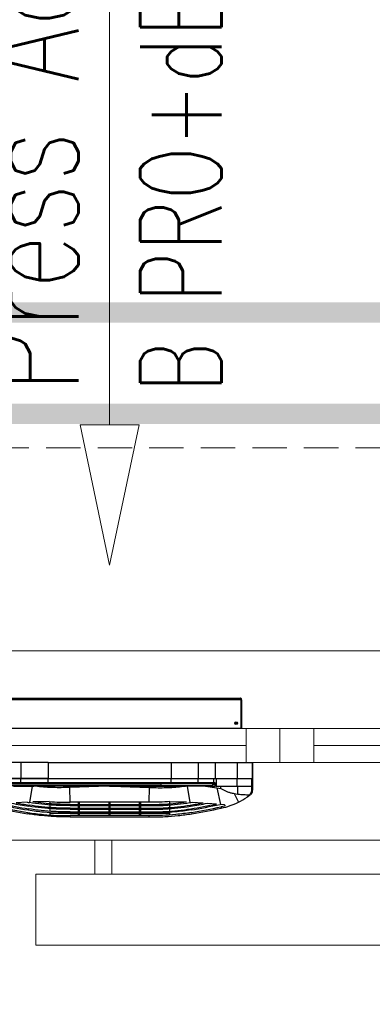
# Model space of a CAD drawing. Header units: millimetres. Extents: x -53179 to 121817, y -123620 to 254214.
# Tile 179 of 256: x 30916 to 31437, y 12397 to 13853. Entities that reach past the tile are written whole.
import ezdxf
from ezdxf import colors
from ezdxf.entities.mleader import LeaderData, LeaderLine
from ezdxf.math import Vec2, Vec3

# ---------------------------------------------------------------- set-up
doc = ezdxf.new("R2010")
doc.units = ezdxf.units.MM
doc.linetypes.add('xref_ACAD-LSN_dyspozytornia_PW_rzuty_12$0$DASHED', pattern=[19.05, 12.7, -6.35])
doc.layers.add('_BV_NAWIEWNIK_OKIENNY', color=3, linetype='Continuous')
doc.layers.add('WM_opis', color=7, linetype='Continuous')
for name, color, linetype, lineweight in [('_BV_OPIS', 6, 'Continuous', 13), ('xref', 8, 'Continuous', 13), ('xref_ACAD-LSN_dyspozytornia_PW_rzuty_12$0$A okna wyposazenie', 8, 'Continuous', 9), ('xref_ACAD-LSN_dyspozytornia_PW_rzuty_12$0$A okna zewnetrzne', 8, 'Continuous', 9), ('xref_ACAD-LSN_dyspozytornia_PW_rzuty_12$0$A widok wyżej', 8, 'xref_ACAD-LSN_dyspozytornia_PW_rzuty_12$0$DASHED', 9), ('xref_ACAD-LSN_dyspozytornia_PW_rzuty_12$0$A zakres', 8, 'Continuous', 13), ('xref_ACAD-LSN_dyspozytornia_PW_rzuty_12$0$IS grzejniki', 8, 'Continuous', 9)]:
    doc.layers.add(name, color=color, linetype=linetype, lineweight=lineweight)
doc.styles.get("Standard").update_dxf_attribs({"font": 'arial.ttf'})
doc.styles.add('xref_ACAD-LSN_dyspozytornia_PW_rzuty_12$0$STYL ASA', font='ARIALN.TTF')

# ---------------------------------------------------------------- blocks, each defined once
blk = doc.blocks.new('xref_ACAD-LSN_dyspozytornia_PW_rzuty_12$0$blok do okna')
for points in [[(28.5, 2.5), (33.5, 2.5), (33.5, -2.5), (28.5, -2.5)], [(33.5, 2.5), (38.5, 2.5), (38.5, -2.5), (33.5, -2.5)]]:
    blk.add_lwpolyline(points, close=True)
for points in [[(-78.5, 0), (28.5, 0)], [(38.5, 0), (78.5, 0)]]:
    blk.add_lwpolyline(points)
blk = doc.blocks.new('press aqustic + Bpro+dbr press_2')
at = {"layer": '_BV_NAWIEWNIK_OKIENNY', "linetype": 'Continuous', "lineweight": 25}
for p, q in [((50, -193.9), (50, 193.9)), ((92.7, -193.9), (92.7, 193.9)), ((93.5, 192), (93.5, -192)), ((94.5, 192), (94.5, -192)), ((95, 192.7), (95, -192.7)), ((-34, 152.7), (-34, 131)), ((-33.4, 149.1), (-33.4, -75.9)), ((-31.4, 149.1), (-31.4, -75.9)), ((-31.1, 6), (-31.1, 154.9)), ((-31, 155), (-31, 6)), ((-30.2, -147), (-30.2, 147)), ((-30, 131), (-30, 154.1)), ((-24, 131), (-24, 155.8)), ((-24, 154.1), (-24, 131)), ((0, 131), (0, 155.8)), ((-58.8, 122), (-59.7, 138.2)), ((-35, 141.8), (-35, 114.5)), ((-30, 131), (-24, 131)), ((-30, 91), (-30, 131)), ((0, 131), (-24, 131)), ((-24, 91), (-24, 131)), ((-24, 131), (-24, 91)), ((0, 91), (0, 131)), ((-73.9, 120.9), (-75.9, 121.2)), ((-68.5, 120), (-70.2, 120.3)), ((-63.1, 119.1), (-64.8, 119.4)), ((-35, 114.5), (-59.3, 118.5)), ((-34, 131), (-35, 131)), ((-34, 131), (-34, 91)), ((-58, 89.2), (-58.4, 113.6)), ((-35, 114.5), (-35, 112.2)), ((-35, 0), (-35, 112.2)), ((-73.8, 88.5), (-77.7, 88.5)), ((-73.9, 88.5), (-77.7, 88.5)), ((-75, 88.5), (-75, 46)), ((-73.9, 88.5), (-73.9, 88.5)), ((-68.4, 88.5), (-72.2, 88.5)), ((-68.3, 88.5), (-72.1, 88.5)), ((-62.9, 88.5), (-66.7, 88.5)), ((-62.8, 88.5), (-66.6, 88.5)), ((-58, 88.5), (-61.2, 88.5)), ((-58, 88.5), (-61.1, 88.5)), ((-34, 91), (-35, 91)), ((-34, 91), (-34, -91)), ((-30, 91), (-24, 91)), ((-30, -91), (-30, 91)), ((0, 91), (-24, 91)), ((-24, 91), (-24, -91)), ((0, 91), (0, -91)), ((-80.5, 58.3), (-78.5, 58.3)), ((-80.5, 58.3), (-80.5, -58.3)), ((-78.5, 58.3), (-78.5, 58.3)), ((-78.5, -58.3), (-78.5, 58.3)), ((-74.7, 58.3), (-73, 58.4)), ((-74.7, 58.3), (-74.7, 58.3)), ((-74.7, -58.3), (-74.7, 58.3)), ((-73, 58.4), (-73, 58.4)), ((-73, 58.4), (-73, -58.4)), ((-69.2, 58.4), (-67.5, 58.4)), ((-69.2, 58.4), (-69.2, 58.4)), ((-69.2, 58.4), (-69.2, -58.4)), ((-67.5, 58.4), (-67.5, 58.4)), ((-67.5, 58.4), (-67.5, -58.4)), ((-63.7, 58.5), (-63.7, 58.5)), ((-63.7, 58.5), (-62, 58.5)), ((-63.7, 58.5), (-63.7, -58.5)), ((-62, 58.5), (-62, 58.5)), ((-62, 58.5), (-62, -58.5)), ((-58.8, 58.5), (-36.9, 58.7)), ((-58.8, -58.5), (-58.8, 58.5)), ((-31.1, 61.7), (-31.4, 61.7)), ((-31.4, 58.3), (-31.1, 58.3)), ((-78.5, 46), (-74.7, 46)), ((-78.5, 44.4), (-74.7, 44.4)), ((-75, 44.4), (-75, 0.8)), ((-73, 46), (-69.2, 46)), ((-73, 44.4), (-69.2, 44.4)), ((-67.5, 46), (-63.7, 46)), ((-67.5, 44.4), (-63.7, 44.4)), ((-62, 46), (-58.8, 46)), ((-62, 44.4), (-58.8, 44.4)), ((-34, 42.6), (-33.4, 42.6)), ((-34, 30.6), (-33.4, 30.6)), ((-78.5, 0.8), (-74.7, 0.8)), ((-73, 0.8), (-69.2, 0.8)), ((-67.5, 0.8), (-63.7, 0.8)), ((-62, 0.8), (-58.8, 0.8)), ((-31.1, 1.7), (-31.4, 1.7)), ((-31.1, 2), (-31.1, 4.1)), ((-31, 2), (-31.1, 2)), ((-31.1, -2), (-31.1, 2)), ((-31, 6), (-30.2, 6)), ((-30.2, 4), (-31, 4)), ((-31, 4), (-31, 2)), ((-31, 2), (-31, -2)), ((-30.2, 2), (-31, 2)), ((-78.5, -0.8), (-74.7, -0.8)), ((-75, -0.8), (-75, -44.4)), ((-73, -0.8), (-69.2, -0.8)), ((-67.5, -0.8), (-63.7, -0.8)), ((-62, -0.8), (-58.8, -0.8)), ((-35, 0), (-35, -112.2)), ((-31.4, -1.7), (-31.1, -1.7)), ((-31, -2), (-31.1, -2)), ((-31.1, -4.1), (-31.1, -2)), ((-31.1, -154.9), (-31.1, -6)), ((-31, -2), (-31, -4)), ((-31, -2), (-30.2, -2)), ((-31, -4), (-30.2, -4)), ((-31, -6), (-31, -155)), ((-30.2, -6), (-31, -6)), ((-78.5, -44.4), (-74.7, -44.4)), ((-78.5, -46), (-74.7, -46)), ((-75, -46), (-75, -88.5)), ((-73, -44.4), (-69.2, -44.4)), ((-73, -46), (-69.2, -46)), ((-67.5, -44.4), (-63.7, -44.4)), ((-67.5, -46), (-63.7, -46)), ((-62, -44.4), (-58.8, -44.4)), ((-62, -46), (-58.8, -46)), ((-80.5, -58.3), (-78.5, -58.3)), ((-78.5, -58.3), (-78.5, -58.3)), ((-74.7, -58.3), (-74.7, -58.3)), ((-74.7, -58.3), (-73, -58.4)), ((-73, -58.4), (-73, -58.4)), ((-69.2, -58.4), (-69.2, -58.4)), ((-69.2, -58.4), (-67.5, -58.4)), ((-67.5, -58.4), (-67.5, -58.4)), ((-63.7, -58.5), (-63.7, -58.5)), ((-63.7, -58.5), (-62, -58.5)), ((-62, -58.5), (-62, -58.5)), ((-58.8, -58.5), (-36.9, -58.7)), ((-31.1, -58.3), (-31.4, -58.3)), ((-31.4, -61.7), (-31.1, -61.7)), ((-31.4, -75.9), (-33.4, -75.9)), ((-73.9, -88.5), (-77.7, -88.5)), ((-73.8, -88.5), (-77.7, -88.5)), ((-73.9, -88.5), (-73.9, -88.5)), ((-68.4, -88.5), (-72.2, -88.5)), ((-68.3, -88.5), (-72.1, -88.5)), ((-62.9, -88.5), (-66.7, -88.5)), ((-62.8, -88.5), (-66.6, -88.5)), ((-58, -88.5), (-61.2, -88.5)), ((-58, -88.5), (-61.1, -88.5)), ((-58, -89.2), (-58.4, -113.6)), ((-34, -91), (-35, -91)), ((-34, -91), (-34, -131)), ((-30, -131), (-30, -91)), ((-30, -91), (-24, -91)), ((0, -91), (-24, -91)), ((-24, -91), (-24, -131)), ((-24, -91), (-24, -130.9)), ((0, -91), (0, -131)), ((-35, -114.5), (-59.3, -118.5)), ((-35, -114.5), (-35, -112.2)), ((-35, -141.8), (-35, -114.5)), ((-73.9, -120.9), (-75.9, -121.3)), ((-68.5, -120), (-70.2, -120.3)), ((-63.1, -119.1), (-64.8, -119.4)), ((-58.8, -122), (-59.7, -138.2)), ((-34, -131), (-35, -131)), ((-34, -131), (-34, -152.7)), ((-24, -130.9), (-24, -130.9)), ((-24, -130.9), (-24, -131)), ((-24, -130.9), (-24, -131)), ((-60.2, -144.6), (-61.4, -157.8)), ((-35, -141.8), (-37.7, -158.5)), ((-35, -141.8), (-35, -155.7)), ((-30, -131), (-24, -131)), ((-30, -154.1), (-30, -131)), ((0, -131), (-24, -131)), ((-24, -131), (-24, -155.8)), ((-24, -131), (-24, -154.1)), ((0, -131), (0, -155.8)), ((-37.7, -158.5), (-62.1, -163.8)), ((-37.7, -158.5), (-38.5, -164.4)), ((-32, -155.7), (-35, -155.7)), ((-35, -155.7), (-35, -155.8)), ((-35, -157.5), (-35, -155.8)), ((-35, -155.8), (-30, -155.8)), ((-24, -157.5), (-35, -157.5)), ((-34, -152.7), (-32, -152.7)), ((-32, -152.7), (-32, -155.7)), ((-30, -155.7), (-32, -155.7)), ((-31.1, -154.9), (-31, -155)), ((-31, -155), (-30, -155)), ((-30, -147), (-30.2, -147)), ((-30, -154.1), (-24, -154.1)), ((-30, -155.8), (-30, -154.1)), ((-24, -154.1), (-24, -157.5)), ((0, -155.8), (-24, -155.8)), ((-24, -155.8), (-24, -188.4)), ((0, -155.8), (0, -188.4)), ((-65.6, -164.6), (-67.6, -165)), ((-64.5, -169.6), (-65.6, -164.6)), ((-62.7, -169.6), (-62.1, -163.8)), ((-62.1, -163.8), (-62, -163.2)), ((-38.5, -164.4), (-35, -164.4)), ((-35, -164.4), (-35, -189.6)), ((-46, -184.1), (-58.8, -190.4)), ((-46, -184.1), (-46.8, -189.6)), ((-35, -188.5), (-24, -188.5)), ((0, -188.4), (-24, -188.4)), ((-48.8, -206.9), (-51.5, -203.1)), ((-46.8, -189.6), (-35, -189.6)), ((-35, -189.6), (-35, -210)), ((92.7, -193.9), (50, -193.9)), ((50, -195), (50, -194)), ((92.7, -194), (50, -194)), ((92.7, -195), (50, -195)), ((52.5, -194), (52.5, -193.9)), ((67.5, -194), (67.5, -193.9)), ((92.7, -195), (92.7, -194)), ((94.5, -192), (93.5, -192)), ((-40.7, -210.2), (-35, -210.2)), ((-40.7, -211), (-40.7, -210.2)), ((-35, -211), (-40.7, -211)), ((-35, -210), (-24, -210.1)), ((-35, -211.1), (-35, -210)), ((-24, -211.3), (-35, -211.1)), ((-24, -210.1), (-24, -211.3)), ((0, -210.6), (-24, -210.6)), ((0, -210.8), (-24, -210.8)), ((0, -211), (-24, -211)), ((0, -211), (-24, -211))]:
    blk.add_line(p, q, dxfattribs=at)
at = {"layer": '_BV_NAWIEWNIK_OKIENNY', "linetype": 'Continuous', "lineweight": 25, "flags": 128}
for points in [[(-31.4, 44.6), (-31.3, 44.5), (-31.1, 44.3)], [(-31.1, -44.3), (-31.3, -44.5), (-31.4, -44.6)]]:
    blk.add_lwpolyline(points, dxfattribs=at)
at = {"layer": '_BV_NAWIEWNIK_OKIENNY', "linetype": 'Continuous', "lineweight": 25}
for centre, radius in [((57.9, -187), 2.1), ((58, -187), 1.1)]:
    blk.add_circle(centre, radius, dxfattribs=at)
for centre, radius, start, end in [((823, -28.1), 911.3, 167.7689, 170.5698), ((823, -28.1), 909.3, 167.7689, 170.5698), ((823, -28.1), 905.5, 167.804, 170.5698), ((823, -28.1), 903.8, 168.1346, 170.5698), ((823, -28.1), 900, 168.9399, 170.5698), ((823, -28.1), 898.3, 169.337, 170.5698), ((823, -28.1), 894.5, 170.3399, 170.5698), ((-32.4, 43.4), 1.6, 128.6822, 180), ((-32.4, -43.4), 1.6, 180, 231.3178), ((823, 28.1), 911.3, 189.4302, 192.2311), ((823, 28.1), 909.3, 189.4302, 192.2311), ((823, 28.1), 905.5, 189.4302, 192.196), ((823, 28.1), 903.8, 189.4302, 191.8654), ((823, 28.1), 900, 189.4302, 191.0601), ((823, 28.1), 898.3, 189.4302, 190.663), ((823, 28.1), 894.5, 189.4302, 189.6601), ((42.6, -141.1), 112.7, 192.2311, 205.8953), ((36.6, -144), 106.1, 205.8953, 213.8327), ((-48.8, -206.4), 0.554, 268.9, 311.1513)]:
    blk.add_arc(centre, radius, start, end, dxfattribs=at)
for points, knots in [([(-80.5, 58.3), (-80.5, 62.1), (-80.6, 69.9), (-80.1, 84.3), (-78.9, 101.4), (-76.9, 114.6), (-75.9, 121.2)], [0, 0, 0, 0, 0.183274, 0.36676, 0.682835, 1, 1, 1, 1]), ([(-73.9, 120.9), (-74.5, 117.1), (-75.8, 109.4), (-77.3, 95.1), (-78.5, 78), (-78.5, 64.9), (-78.5, 58.3)], [0, 0, 0, 0, 0.186137, 0.372497, 0.685718, 1, 1, 1, 1]), ([(-70.2, 120.3), (-70.8, 116.4), (-72, 108.7), (-73.6, 94.6), (-74.7, 77.7), (-74.7, 64.8), (-74.7, 58.3)], [0, 0, 0, 0, 0.1881273, 0.3764839, 0.6877208, 1, 1, 1, 1]), ([(-73, 58.4), (-73, 62.3), (-73.1, 70.1), (-72.6, 84.3), (-71.4, 101), (-69.5, 113.7), (-68.5, 120)], [0, 0, 0, 0, 0.189032, 0.378296, 0.688631, 1, 1, 1, 1]), ([(-69.2, 58.4), (-69.2, 62.3), (-69.3, 70.1), (-68.8, 84.2), (-67.6, 100.7), (-65.7, 113.2), (-64.8, 119.4)], [0, 0, 0, 0, 0.1910852, 0.3824111, 0.6906982, 1, 1, 1, 1]), ([(-67.5, 58.4), (-67.5, 62.3), (-67.6, 70.1), (-67.1, 84.2), (-65.9, 100.5), (-64, 112.9), (-63.1, 119.1)], [0, 0, 0, 0, 0.1920186, 0.3842817, 0.6916378, 1, 1, 1, 1]), ([(-63.7, 58.5), (-63.7, 62.4), (-63.8, 70.2), (-63.3, 84.1), (-62.1, 100.3), (-60.3, 112.4), (-59.3, 118.5)], [0, 0, 0, 0, 0.194139, 0.388531, 0.693772, 1, 1, 1, 1]), ([(-62, 58.5), (-62, 62.4), (-62.1, 70.2), (-61.6, 83.3), (-60.6, 97.8), (-59.1, 108.4), (-58.4, 113.6)], [0, 0, 0, 0, 0.211434, 0.423147, 0.71122, 1, 1, 1, 1]), ([(-36.9, 58.7), (-37, 61.1), (-37.3, 67.4), (-37.4, 77.5), (-37.1, 89.1), (-36.3, 100.6), (-35.4, 108.3), (-35, 112.2)], [0, 0, 0, 0, 0.133724, 0.35013, 0.566862, 0.783268, 1, 1, 1, 1]), ([(-58, 89.2), (-58.3, 84.1), (-58.9, 73.8), (-58.8, 63.6), (-58.8, 58.5)], [0, 0, 0, 0, 0.505764, 1, 1, 1, 1]), ([(-35, 0), (-35, 0.8), (-35.7, 20.4), (-36.3, 40), (-36.9, 58.7)], [0, 0, 0, 0, 0.0415248, 1, 1, 1, 1]), ([(-31.1, 4.1), (-31.1, 4.2), (-31.1, 4.2), (-31.1, 4.6), (-31.1, 5), (-31.1, 5.2), (-31.1, 5.4), (-31.1, 5.6), (-31.1, 5.7), (-31.1, 5.9), (-31.1, 6), (-31.1, 6)], [0, 0, 0, 0, 0.471273, 0.722757, 0.810803, 0.871427, 0.913618, 0.956119, 0.973585, 0.991232, 1, 1, 1, 1]), ([(-31, 6), (-31, 6), (-31, 6), (-31, 5.8), (-31, 5.7), (-31, 5.5), (-31, 5.3), (-31, 5.1), (-31, 4.9), (-31, 4.5), (-31, 4.1), (-31, 4.1), (-31, 4)], [0, 0, 0, 0, 0.000006, 0.011599, 0.032589, 0.051607, 0.095508, 0.138008, 0.198568, 0.285974, 0.534723, 1, 1, 1, 1]), ([(-35, 0), (-35, -0.8), (-35.7, -20.4), (-36.3, -40), (-36.9, -58.7)], [0, 0, 0, 0, 0.0415248, 1, 1, 1, 1]), ([(-31.1, -6), (-31.1, -6), (-31.1, -5.9), (-31.1, -5.7), (-31.1, -5.4), (-31.1, -5), (-31.1, -4.6), (-31.1, -4.4), (-31.1, -4.2), (-31.1, -4.1), (-31.1, -4.1)], [0, 0, 0, 0, 0.010263, 0.024712, 0.05301, 0.150104, 0.364602, 0.58, 0.682132, 1, 1, 1, 1]), ([(-31, -4), (-31, -4), (-31, -4), (-31, -4.1), (-31, -4.5), (-31, -4.9), (-31, -5.3), (-31, -5.7), (-31, -5.8), (-31, -6), (-31, -6), (-31, -6)], [0, 0, 0, 0, 0.000006, 0.414579, 0.627947, 0.840428, 0.938793, 0.969322, 0.986513, 0.999994, 1, 1, 1, 1]), ([(-80.5, -58.3), (-80.5, -62.1), (-80.6, -69.9), (-80.1, -84.3), (-78.9, -101.4), (-76.9, -114.6), (-75.9, -121.3)], [0, 0, 0, 0, 0.183274, 0.36676, 0.682835, 1, 1, 1, 1]), ([(-73.9, -120.9), (-74.5, -117.1), (-75.8, -109.4), (-77.3, -95.1), (-78.5, -78), (-78.5, -64.9), (-78.5, -58.3)], [0, 0, 0, 0, 0.186137, 0.372497, 0.685718, 1, 1, 1, 1]), ([(-70.2, -120.3), (-70.8, -116.4), (-72, -108.7), (-73.6, -94.6), (-74.7, -77.7), (-74.7, -64.8), (-74.7, -58.3)], [0, 0, 0, 0, 0.1881273, 0.3764839, 0.6877208, 1, 1, 1, 1]), ([(-73, -58.4), (-73, -62.3), (-73.1, -70.1), (-72.6, -84.3), (-71.4, -101), (-69.5, -113.7), (-68.5, -120)], [0, 0, 0, 0, 0.1890316, 0.3782959, 0.6886311, 1, 1, 1, 1]), ([(-69.2, -58.4), (-69.2, -62.3), (-69.3, -70.1), (-68.8, -84.2), (-67.6, -100.7), (-65.7, -113.2), (-64.8, -119.4)], [0, 0, 0, 0, 0.191085, 0.382411, 0.690698, 1, 1, 1, 1]), ([(-67.5, -58.4), (-67.5, -62.3), (-67.6, -70.1), (-67.1, -84.2), (-65.9, -100.5), (-64, -112.9), (-63.1, -119.1)], [0, 0, 0, 0, 0.192019, 0.384282, 0.691638, 1, 1, 1, 1]), ([(-63.7, -58.5), (-63.7, -62.4), (-63.8, -70.2), (-63.3, -84.1), (-62.1, -100.3), (-60.3, -112.4), (-59.3, -118.5)], [0, 0, 0, 0, 0.194139, 0.388531, 0.693772, 1, 1, 1, 1]), ([(-62, -58.5), (-62, -62.4), (-62.1, -70.2), (-61.6, -83.3), (-60.6, -97.8), (-59.1, -108.4), (-58.4, -113.6)], [0, 0, 0, 0, 0.211434, 0.423147, 0.71122, 1, 1, 1, 1]), ([(-58, -89.2), (-58.3, -84.1), (-58.9, -73.8), (-58.8, -63.6), (-58.8, -58.5)], [0, 0, 0, 0, 0.505764, 1, 1, 1, 1]), ([(-36.9, -58.7), (-37, -61.1), (-37.3, -67.4), (-37.4, -77.5), (-37.1, -89.1), (-36.3, -100.6), (-35.4, -108.3), (-35, -112.2)], [0, 0, 0, 0, 0.133724, 0.35013, 0.566862, 0.783268, 1, 1, 1, 1]), ([(-35, -157.5), (-35, -167.8), (-35, -178.2), (-35, -188.5), (-35, -188.5), (-35, -188.5), (-35, -188.5)], [0.00164746, 0.00164746, 0.00164746, 0.00164746, 0.03274507, 0.03274507, 0.03274507, 0.03274564, 0.03274564, 0.03274564, 0.03274564]), ([(-62.7, -169.6), (-62.7, -169.7), (-62.8, -169.9), (-63, -170.1), (-63.2, -170.3), (-63.5, -170.4), (-63.8, -170.3), (-64.1, -170.2), (-64.3, -170), (-64.4, -169.8), (-64.5, -169.7), (-64.5, -169.6)], [0, 0, 0, 0, 0.117992, 0.235934, 0.357144, 0.482427, 0.609666, 0.735616, 0.857466, 0.974436, 1, 1, 1, 1]), ([(-38.5, -164.4), (-39.3, -165.6), (-40.8, -168.2), (-42.6, -172.2), (-44.2, -176.5), (-45.3, -180.5), (-45.8, -183), (-46, -184.1)], [0, 0, 0, 0, 0.206803, 0.413739, 0.627676, 0.841663, 1, 1, 1, 1]), ([(-35, -188.5), (-35, -188.5), (-35, -188.5), (-35, -188.5), (-35, -190.3), (-35, -192.1), (-35, -195.7), (-35, -197.5), (-35, -202.9), (-35, -206.5), (-35, -210)], [0.016038, 0.016038, 0.016038, 0.016038, 0.016065, 0.016065, 0.016065, 0.273121, 0.273121, 0.530176, 0.530176, 1.044287, 1.044287, 1.044287, 1.044287]), ([(-24, -188.4), (-24, -189.9), (-24, -192.8), (-24, -197.1), (-24, -201.4), (-24, -205.8), (-24, -208.9), (-24, -210.6)], [0, 0, 0, 0, 0.1949738, 0.3966174, 0.5812215, 0.7718429, 1, 1, 1, 1]), ([(-24, -188.5), (-24, -190.3), (-24, -192.1), (-24, -195.8), (-24, -197.6), (-24, -203), (-24, -206.5), (-24, -210.1)], [0.016065, 0.016065, 0.016065, 0.016065, 0.273121, 0.273121, 0.530176, 0.530176, 1.044287, 1.044287, 1.044287, 1.044287]), ([(0, -188.4), (0, -189.9), (0, -192.8), (0, -197.1), (0, -201.4), (0, -205.8), (0, -208.9), (0, -210.6)], [0, 0, 0, 0, 0.19496, 0.396609, 0.581204, 0.771816, 1, 1, 1, 1]), ([(-51.5, -203.1), (-51.1, -203.6), (-50.4, -204.6), (-49.4, -205.8), (-48.7, -206.5), (-48.4, -206.8)], [0, 0, 0, 0, 0.413887, 0.705426, 1, 1, 1, 1]), ([(-46.8, -189.6), (-47.1, -192.5), (-47.6, -198.2), (-47.7, -203.9), (-47.8, -206.8)], [0, 0, 0, 0, 0.499185, 1, 1, 1, 1]), ([(92.7, -194), (92.9, -194), (93.2, -193.9), (93.5, -193.8), (93.6, -193.6), (93.6, -193.6)], [0, 0, 0, 0, 0.489306, 0.978611, 1, 1, 1, 1]), ([(-40.7, -211), (-41.8, -210.9), (-44, -210.7), (-46.9, -209.1), (-48.2, -207.6), (-48.8, -206.9)], [0, 0, 0, 0, 0.354518, 0.708699, 1, 1, 1, 1]), ([(-48.4, -206.8), (-48.3, -206.8), (-48.2, -206.9), (-48, -207), (-47.9, -207), (-47.9, -207), (-47.8, -207), (-47.8, -206.9), (-47.8, -206.9), (-47.8, -206.8), (-47.8, -206.8)], [0, 0, 0, 0, 0.329708, 0.491583, 0.612974, 0.682493, 0.74174, 0.801052, 0.881975, 1, 1, 1, 1]), ([(-47.8, -206.8), (-47.3, -207.3), (-46.1, -208.5), (-43.7, -209.9), (-41.7, -210.1), (-40.7, -210.2)], [0, 0, 0, 0, 0.26193, 0.631015, 1, 1, 1, 1]), ([(-24, -210.6), (-24, -210.6), (-24, -210.7), (-24, -210.7), (-24, -210.8)], [0, 0, 0, 0, 0.4955515, 1, 1, 1, 1]), ([(-24, -210.8), (-24, -210.8), (-24, -210.9), (-24, -211), (-24, -211)], [0, 0, 0, 0, 0.499926, 1, 1, 1, 1]), ([(0, -210.6), (0, -210.6), (0, -210.7), (0, -210.7), (0, -210.8)], [0, 0, 0, 0, 0.4955515, 1, 1, 1, 1]), ([(0, -210.8), (0, -210.8), (0, -210.9), (0, -211), (0, -211)], [0, 0, 0, 0, 0.499926, 1, 1, 1, 1])]:
    blk.add_open_spline(points, degree=3, knots=knots, dxfattribs=at)
for points in [[(-31.1, 6), (-31.1, 6), (-31.1, 6), (-31.1, 6), (-31, 6), (-31, 6), (-31, 6)], [(-31, 4), (-31, 4), (-31, 4), (-31.1, 4.1), (-31.1, 4.1), (-31.1, 4.1), (-31.1, 4.1)], [(-31, -4), (-31, -4), (-31, -4), (-31.1, -4.1), (-31.1, -4.1), (-31.1, -4.1), (-31.1, -4.1)], [(-31, -6), (-31, -6), (-31, -6), (-31.1, -6), (-31.1, -6), (-31.1, -6), (-31.1, -6)], [(-24, -157.5), (-24, -167.9), (-24, -178.2), (-24, -188.5)], [(95, -192.7), (95, -192.8), (94.9, -193), (94.4, -193.3), (93.6, -193.6), (93, -193.8), (92.7, -193.9)], [(92.7, -195), (93, -195), (93.6, -194.9), (94.4, -194.4), (94.9, -193.6), (95, -193), (95, -192.7)]]:
    blk.add_open_spline(points, degree=3, dxfattribs=at)
at = {"layer": '_BV_OPIS'}
for p, q in [((291.5, 0), (499.1, 43.7)), ((499.1, 43.7), (499.1, -43.7)), ((291.5, 0), (499.1, -43.7))]:
    blk.add_line(p, q, dxfattribs=at)
at = {"layer": '_BV_OPIS', "ltscale": 2}
blk.add_line((1836, 0), (499.1, 0), dxfattribs=at)
at = {"layer": '_BV_OPIS', "attachment_point": 1}
for s, width, insert, char_height in [('\\Fromans|c0;\\W0.7;Press Aqustic', 1279.39, (546.5, 196), 150), ('\\Fromans|c0;\\W0.7;B PRO+dB-R Press', 1450.792, (546.5, -45.1), 120)]:
    blk.add_mtext_dynamic_manual_height_columns(s, width=width, gutter_width=676.8, heights=[0], dxfattribs=dict(at, insert=insert, char_height=char_height))
blk = doc.blocks.new('xref_ACAD-LSN_dyspozytornia_PW_rzuty_12')
at = {"layer": 'xref_ACAD-LSN_dyspozytornia_PW_rzuty_12$0$A okna zewnetrzne', "linetype": 'Continuous', "lineweight": 9}
for p, q in [((70713.68, 91981.22), (70536.68, 91981.22)), ((70713.68, 91953.22), (70536.68, 91953.22))]:
    blk.add_line(p, q, dxfattribs=at)
blk.add_lwpolyline([(70708.68, 91964.72), (70708.68, 91969.72), (70541.68, 91969.72), (70541.68, 91964.72)], close=True, dxfattribs=at)
at = {"layer": 'xref_ACAD-LSN_dyspozytornia_PW_rzuty_12$0$A widok wyżej', "linetype": 'xref_ACAD-LSN_dyspozytornia_PW_rzuty_12$0$DASHED', "lineweight": 9, "ltscale": 0.2}
for p, q in [((70713.68, 91981.22), (70536.68, 91981.22)), ((70536.68, 91953.22), (70713.68, 91953.22))]:
    blk.add_line(p, q, dxfattribs=at)
at = {"layer": 'xref_ACAD-LSN_dyspozytornia_PW_rzuty_12$0$A widok wyżej', "ltscale": 0.4}
blk.add_lwpolyline([(65352.68, 92011.22), (72855.68, 92011.22)], dxfattribs=at)
at = {"layer": 'xref_ACAD-LSN_dyspozytornia_PW_rzuty_12$0$A zakres', "linetype": 'xref_ACAD-LSN_dyspozytornia_PW_rzuty_12$0$DASHED', "transparency": 33554623, "const_width": 3}
for points in [[(67446.18, 92031.22), (67446.18, 90639.22), (72869.68, 90639.22), (72869.68, 92031.22)], [(69888.68, 91499.22), (69888.68, 92016.22), (72859.68, 92016.22), (72859.68, 90654.22), (70481.68, 90654.22), (70481.68, 91280.38), (70101.18, 91280.22), (70101.18, 91499.22)]]:
    blk.add_lwpolyline(points, close=True, dxfattribs=at)
at = {"layer": 'xref_ACAD-LSN_dyspozytornia_PW_rzuty_12$0$IS grzejniki'}
for p, q in [((70564.35, 91948.22), (70564.35, 91953.22)), ((70564.35, 91953.22), (70566.85, 91953.22)), ((70566.85, 91953.22), (70566.85, 91948.22)), ((70695.6, 91948.22), (70555.6, 91948.22)), ((70555.6, 91948.22), (70555.6, 91937.72)), ((70555.6, 91937.72), (70695.6, 91937.72))]:
    blk.add_line(p, q, dxfattribs=at)
at = {"layer": 'xref_ACAD-LSN_dyspozytornia_PW_rzuty_12$0$A okna zewnetrzne', "linetype": 'Continuous', "lineweight": 9, "rotation": 180}
blk.add_blockref('xref_ACAD-LSN_dyspozytornia_PW_rzuty_12$0$blok do okna', (70625.18, 91967.22), dxfattribs=at)
at = {"layer": 'xref_ACAD-LSN_dyspozytornia_PW_rzuty_12$0$A okna wyposazenie', "linetype": 'Continuous', "lineweight": 9}
ml = blk.add_multileader_mtext('Standard', dxfattribs=at)
ml.set_content('wyp. w rolety zaciemniające (B)', color=256, style='xref_ACAD-LSN_dyspozytornia_PW_rzuty_12$0$STYL ASA')
ml.set_leader_properties()
ml.build(insert=Vec2(0, 0))
ml.multileader.update_dxf_attribs({"text_left_attachment_type": 6, "text_right_attachment_type": 6, "dogleg_length": 3, "arrow_head_size": 15})
ctx = ml.context
ctx.base_point, ctx.char_height, ctx.arrow_head_size, ctx.landing_gap_size, ctx.plane_origin = Vec3(69780, 92077.3), 10, 15, 10, Vec3(69495.81, 92550.69)
ctx.left_attachment, ctx.right_attachment = 6, 6
notes = []
notes.append((ctx, [(0, (1, 1, 0), (69775.01, 92077.31), (1, 0), 4.99, [(0, [(69760.18, 91981.22)], 0, [])])]))
ctx.mtext.insert, ctx.mtext.width, ctx.mtext.line_spacing_factor, ctx.mtext.flow_direction = Vec3(69790, 92090.24), 103.629, 0.96, 5
for ctx, leaders in notes:
    for number, flags, end, landing, length, lines in leaders:
        leader = LeaderData()
        leader.index, (leader.has_last_leader_line, leader.has_dogleg_vector, leader.attachment_direction) = number, flags
        leader.last_leader_point, leader.dogleg_vector, leader.dogleg_length = Vec3(end), Vec3(landing), length
        for number, points, colour, breaks in lines:
            line = LeaderLine()
            line.index, line.vertices, line.color, line.breaks = number, Vec3.list(points), colors.encode_raw_color(colour), breaks
            leader.lines.append(line)
        ctx.leaders.append(leader)

msp = doc.modelspace()

# ---------------------------------------------------------------- block references
at = {"layer": 'xref', "xscale": 10, "yscale": 10, "zscale": 10}
msp.add_blockref('xref_ACAD-LSN_dyspozytornia_PW_rzuty_12', (-674616.8, -906892.2), dxfattribs=at)

# ---------------------------------------------------------------- next in the draw order: block references
at = {"layer": '_BV_NAWIEWNIK_OKIENNY', "rotation": 90}
msp.add_blockref('press aqustic + Bpro+dbr press_2', (31048.4, 12755), dxfattribs=at)

# ---------------------------------------------------------------- next in the draw order: leaders
at = {"layer": 'WM_opis', "lineweight": 9}
ml = msp.add_multileader_mtext('Standard', dxfattribs=at)
ml.set_content('\\fArial Narrow|b0|i0|c238;Poza zakresem opracowania', color=256)
ml.set_leader_properties(color=256)
ml.build(insert=Vec2(0, 0))
ml.multileader.update_dxf_attribs({"dogleg_length": 4, "arrow_head_size": 150})
ctx = ml.context
ctx.base_point, ctx.char_height, ctx.arrow_head_size, ctx.landing_gap_size, ctx.plane_origin = Vec3(32327.6, 110791.2), 125, 150, 15, Vec3(143042.2, 139009.3)
ctx.text_align_type = 1
notes = []
notes.append((ctx, [(0, (0, 0, 0), (0, 0), (1, 0), 1, [])]))
ctx.mtext.insert, ctx.mtext.alignment = Vec3(33253.8, 110871), 2
ml = msp.add_multileader_mtext('Standard', dxfattribs=at)
ml.set_content('\\fArial Narrow|b0|i0|c238;Poza zakresem opracowania', color=256)
ml.set_leader_properties(color=256)
ml.build(insert=Vec2(0, 0))
ml.multileader.update_dxf_attribs({"dogleg_length": 4, "arrow_head_size": 150})
ctx = ml.context
ctx.base_point, ctx.char_height, ctx.arrow_head_size, ctx.landing_gap_size, ctx.plane_origin = Vec3(36843.3, 110791.2), 125, 150, 15, Vec3(147557.9, 139009.3)
ctx.text_align_type = 1
notes.append((ctx, [(0, (0, 0, 0), (0, 0), (1, 0), 1, [])]))
ctx.mtext.insert, ctx.mtext.alignment = Vec3(37769.5, 110871), 2
ml = msp.add_multileader_mtext('Standard', dxfattribs=at)
ml.set_content('\\fArial Narrow|b0|i0|c238;Poza zakresem opracowania', color=256)
ml.set_leader_properties(color=256)
ml.build(insert=Vec2(0, 0))
ml.multileader.update_dxf_attribs({"dogleg_length": 4, "arrow_head_size": 150})
ctx = ml.context
ctx.base_point, ctx.char_height, ctx.arrow_head_size, ctx.landing_gap_size, ctx.plane_origin = Vec3(39778.8, 110791.2), 125, 150, 15, Vec3(150493.4, 139009.3)
ctx.text_align_type = 1
notes.append((ctx, [(0, (0, 0, 0), (0, 0), (1, 0), 1, [])]))
ctx.mtext.insert, ctx.mtext.alignment = Vec3(40705, 110871), 2
ml = msp.add_multileader_mtext('Standard', dxfattribs=at)
ml.set_content('\\fArial Narrow|b0|i0|c238;Poza zakresem opracowania', color=256)
ml.set_leader_properties(color=256)
ml.build(insert=Vec2(0, 0))
ml.multileader.update_dxf_attribs({"dogleg_length": 4, "arrow_head_size": 150})
ctx = ml.context
ctx.base_point, ctx.char_height, ctx.arrow_head_size, ctx.landing_gap_size, ctx.plane_origin = Vec3(43183.3, 110791.2), 125, 150, 15, Vec3(153897.9, 139009.3)
ctx.text_align_type = 1
notes.append((ctx, [(0, (0, 0, 0), (0, 0), (1, 0), 1, [])]))
ctx.mtext.insert, ctx.mtext.alignment = Vec3(44109.5, 110871), 2
ml = msp.add_multileader_mtext('Standard', dxfattribs=at)
ml.set_content('\\fArial Narrow|b0|i0|c238;Poza zakresem opracowania', color=256)
ml.set_leader_properties(color=256)
ml.build(insert=Vec2(0, 0))
ml.multileader.update_dxf_attribs({"dogleg_length": 4, "arrow_head_size": 150})
ctx = ml.context
ctx.base_point, ctx.char_height, ctx.arrow_head_size, ctx.landing_gap_size, ctx.plane_origin = Vec3(48591.1, 110791.2), 125, 150, 15, Vec3(159305.7, 139009.3)
ctx.text_align_type = 1
notes.append((ctx, [(0, (0, 0, 0), (0, 0), (1, 0), 1, [])]))
ctx.mtext.insert, ctx.mtext.alignment = Vec3(49517.3, 110871), 2
ml = msp.add_multileader_mtext('Standard', dxfattribs=at)
ml.set_content('\\fArial Narrow|b0|i0|c238;Poza zakresem opracowania', color=256)
ml.set_leader_properties(color=256)
ml.build(insert=Vec2(0, 0))
ml.multileader.update_dxf_attribs({"dogleg_length": 4, "arrow_head_size": 150})
ctx = ml.context
ctx.base_point, ctx.char_height, ctx.arrow_head_size, ctx.landing_gap_size, ctx.plane_origin = Vec3(51708.2, 110791.2), 125, 150, 15, Vec3(162422.8, 139009.3)
ctx.text_align_type = 1
notes.append((ctx, [(0, (0, 0, 0), (0, 0), (1, 0), 1, [])]))
ctx.mtext.insert, ctx.mtext.alignment = Vec3(52634.5, 110871), 2
ml = msp.add_multileader_mtext('Standard', dxfattribs=at)
ml.set_content('\\fArial Narrow|b0|i0|c238;Poza zakresem opracowania', color=256)
ml.set_leader_properties(color=256)
ml.build(insert=Vec2(0, 0))
ml.multileader.update_dxf_attribs({"dogleg_length": 4, "arrow_head_size": 150})
ctx = ml.context
ctx.base_point, ctx.char_height, ctx.arrow_head_size, ctx.landing_gap_size, ctx.plane_origin = Vec3(49892.2, 103205.3), 125, 150, 15, Vec3(160606.8, 131423.4)
ctx.text_align_type = 1
notes.append((ctx, [(0, (0, 0, 0), (0, 0), (1, 0), 1, [])]))
ctx.mtext.insert, ctx.mtext.alignment = Vec3(50818.4, 103285.1), 2
ml = msp.add_multileader_mtext('Standard', dxfattribs=at)
ml.set_content('\\fArial Narrow|b0|i0|c238;Poza zakresem opracowania', color=256)
ml.set_leader_properties(color=256)
ml.build(insert=Vec2(0, 0))
ml.multileader.update_dxf_attribs({"dogleg_length": 4, "arrow_head_size": 150})
ctx = ml.context
ctx.base_point, ctx.char_height, ctx.arrow_head_size, ctx.landing_gap_size, ctx.plane_origin = Vec3(45528.2, 103205.3), 125, 150, 15, Vec3(156242.8, 131423.4)
ctx.text_align_type = 1
notes.append((ctx, [(0, (0, 0, 0), (0, 0), (1, 0), 1, [])]))
ctx.mtext.insert, ctx.mtext.alignment = Vec3(46454.4, 103285.1), 2
ml = msp.add_multileader_mtext('Standard', dxfattribs=at)
ml.set_content('\\fArial Narrow|b0|i0|c238;Poza zakresem opracowania', color=256)
ml.set_leader_properties(color=256)
ml.build(insert=Vec2(0, 0))
ml.multileader.update_dxf_attribs({"dogleg_length": 4, "arrow_head_size": 150})
ctx = ml.context
ctx.base_point, ctx.char_height, ctx.arrow_head_size, ctx.landing_gap_size, ctx.plane_origin = Vec3(42682.1, 103205.3), 125, 150, 15, Vec3(153396.7, 131423.4)
ctx.text_align_type = 1
notes.append((ctx, [(0, (0, 0, 0), (0, 0), (1, 0), 1, [])]))
ctx.mtext.insert, ctx.mtext.alignment = Vec3(43608.3, 103285.1), 2
ml = msp.add_multileader_mtext('Standard', dxfattribs=at)
ml.set_content('\\fArial Narrow|b0|i0|c238;Poza zakresem opracowania', color=256)
ml.set_leader_properties(color=256)
ml.build(insert=Vec2(0, 0))
ml.multileader.update_dxf_attribs({"dogleg_length": 4, "arrow_head_size": 150})
ctx = ml.context
ctx.base_point, ctx.char_height, ctx.arrow_head_size, ctx.landing_gap_size, ctx.plane_origin = Vec3(39917.4, 103205.3), 125, 150, 15, Vec3(150632, 131423.4)
ctx.text_align_type = 1
notes.append((ctx, [(0, (0, 0, 0), (0, 0), (1, 0), 1, [])]))
ctx.mtext.insert, ctx.mtext.alignment = Vec3(40843.6, 103285.1), 2
ml = msp.add_multileader_mtext('Standard', dxfattribs=at)
ml.set_content('\\fArial Narrow|b0|i0|c238;Poza zakresem opracowania', color=256)
ml.set_leader_properties(color=256)
ml.build(insert=Vec2(0, 0))
ml.multileader.update_dxf_attribs({"dogleg_length": 4, "arrow_head_size": 150})
ctx = ml.context
ctx.base_point, ctx.char_height, ctx.arrow_head_size, ctx.landing_gap_size, ctx.plane_origin = Vec3(36962.9, 103205.3), 125, 150, 15, Vec3(147677.5, 131423.4)
ctx.text_align_type = 1
notes.append((ctx, [(0, (0, 0, 0), (0, 0), (1, 0), 1, [])]))
ctx.mtext.insert, ctx.mtext.alignment = Vec3(37889.1, 103285.1), 2
ml = msp.add_multileader_mtext('Standard', dxfattribs=at)
ml.set_content('\\fArial Narrow|b0|i0|c238;Poza zakresem opracowania', color=256)
ml.set_leader_properties(color=256)
ml.build(insert=Vec2(0, 0))
ml.multileader.update_dxf_attribs({"dogleg_length": 4, "arrow_head_size": 150})
ctx = ml.context
ctx.base_point, ctx.char_height, ctx.arrow_head_size, ctx.landing_gap_size, ctx.plane_origin = Vec3(30620.2, 103205.3), 125, 150, 15, Vec3(141334.8, 131423.4)
ctx.text_align_type = 1
notes.append((ctx, [(0, (0, 0, 0), (0, 0), (1, 0), 1, [])]))
ctx.mtext.insert, ctx.mtext.alignment = Vec3(31546.4, 103285.1), 2
ml = msp.add_multileader_mtext('Standard', dxfattribs=at)
ml.set_content('\\fArial Narrow|b0|i0|c238;%%c200', color=256)
ml.set_leader_properties(color=256)
ml.build(insert=Vec2(0, 0))
ml.multileader.update_dxf_attribs({"dogleg_length": 4, "arrow_head_size": 150})
ctx = ml.context
ctx.base_point, ctx.char_height, ctx.arrow_head_size, ctx.landing_gap_size, ctx.plane_origin = Vec3(32515.2, 29517.5), 125, 150, 15, Vec3(142487.2, 57720.8)
ctx.text_align_type = 1
notes.append((ctx, [(0, (0, 0, 0), (0, 0), (1, 0), 1, [])]))
ctx.mtext.insert, ctx.mtext.alignment = Vec3(32698.8, 29582.5), 2
ml = msp.add_multileader_mtext('Standard', dxfattribs=at)
ml.set_content('\\fArial Narrow|b0|i0|c238;%%c200', color=256)
ml.set_leader_properties(color=256)
ml.build(insert=Vec2(0, 0))
ml.multileader.update_dxf_attribs({"dogleg_length": 4, "arrow_head_size": 150})
ctx = ml.context
ctx.base_point, ctx.char_height, ctx.arrow_head_size, ctx.landing_gap_size, ctx.plane_origin = Vec3(31103.3, 29511.4), 125, 150, 15, Vec3(141075.4, 57714.7)
ctx.text_align_type = 1
notes.append((ctx, [(0, (0, 0, 0), (0, 0), (1, 0), 1, [])]))
ctx.mtext.insert, ctx.mtext.alignment = Vec3(31287, 29576.4), 2
ml = msp.add_multileader_mtext('Standard', dxfattribs=at)
ml.set_content('\\fArial Narrow|b0|i0|c238;%%c125', color=256)
ml.set_leader_properties(color=256)
ml.build(insert=Vec2(0, 0))
ml.multileader.update_dxf_attribs({"dogleg_length": 4, "arrow_head_size": 150})
ctx = ml.context
ctx.base_point, ctx.char_height, ctx.arrow_head_size, ctx.landing_gap_size, ctx.plane_origin = Vec3(31970.9, 29138.5), 125, 150, 15, Vec3(141943.5, 57341.8)
ctx.text_align_type = 1
notes.append((ctx, [(0, (0, 0, 0), (0, 0), (1, 0), 1, [])]))
ctx.mtext.insert, ctx.mtext.alignment = Vec3(32155.2, 29203.5), 2
for ctx, leaders in notes:
    for number, flags, end, landing, length, lines in leaders:
        leader = LeaderData()
        leader.index, (leader.has_last_leader_line, leader.has_dogleg_vector, leader.attachment_direction) = number, flags
        leader.last_leader_point, leader.dogleg_vector, leader.dogleg_length = Vec3(end), Vec3(landing), length
        for number, points, colour, breaks in lines:
            line = LeaderLine()
            line.index, line.vertices, line.color, line.breaks = number, Vec3.list(points), colors.encode_raw_color(colour), breaks
            leader.lines.append(line)
        ctx.leaders.append(leader)

doc.saveas('drawing.dxf')
